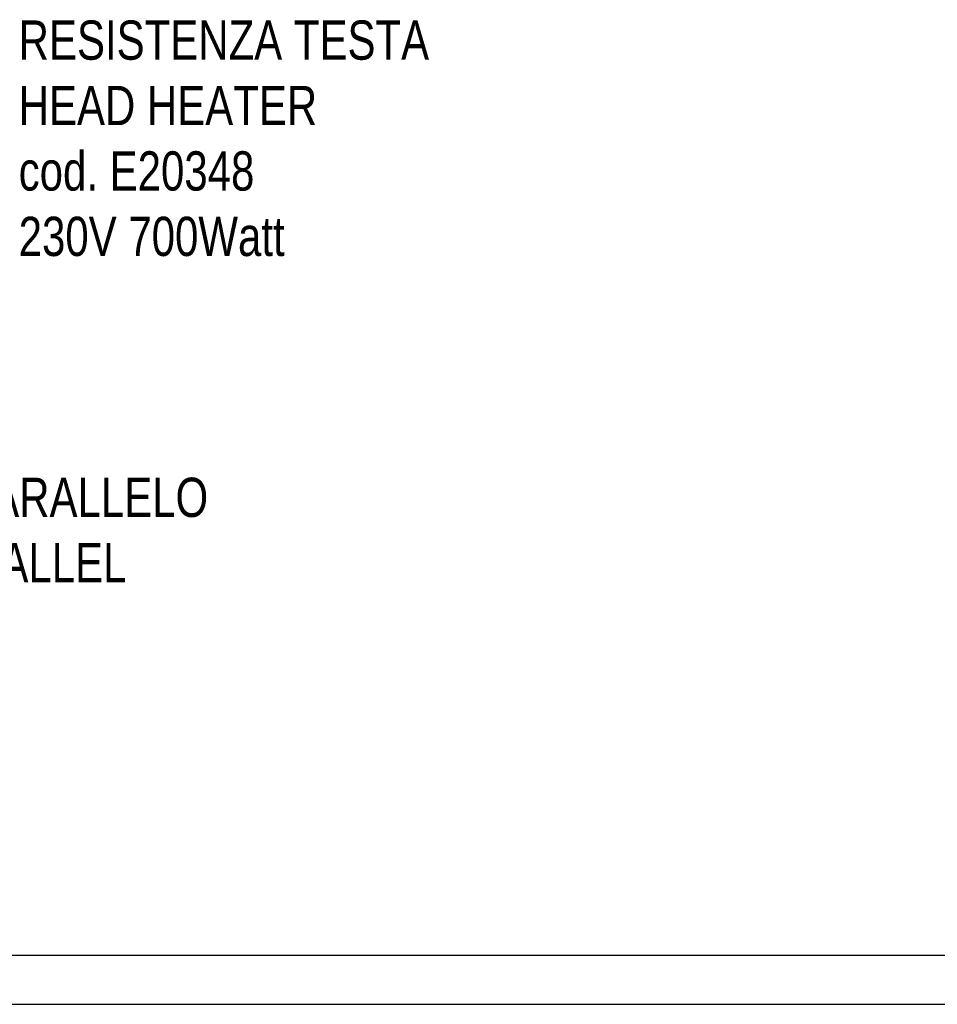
# Model space of a CAD drawing. Extents: x 0 to 1189, y 0 to 841.
# Tile 8 of 80: x 150 to 243, y 0 to 100. Entities that reach past the tile are written whole.
import ezdxf

# ---------------------------------------------------------------- set-up
doc = ezdxf.new("R2010")
doc.units = 0
doc.header["$LTSCALE"] = 65.395
doc.layers.get('0').update_dxf_attribs({"linetype": 'CONTINUOUS'})
doc.layers.add('connessioni_resistenze_c0_BL8', color=7, linetype='CONTINUOUS')
doc.styles.get("Standard").update_dxf_attribs({"font": 'txt', "width": 0.8})

# ---------------------------------------------------------------- blocks, each defined once
blk = doc.blocks.new('A0_BL15', base_point=(594.5, 420.5))
at = {"color": 7, "linetype": 'CONTINUOUS'}
for p, q in [((5, 5), (1184, 5)), ((0, 0), (1189, 0))]:
    blk.add_line(p, q, dxfattribs=at)
blk = doc.blocks.new('CONNESSIONI_RESISTENZE_C0_BL8', base_point=(122.51, 182.84))
at = {"layer": 'connessioni_resistenze_c0_BL8', "color": 7, "linetype": 'CONTINUOUS', "char_height": 4, "attachment_point": 1}
for s, insert, width in [('RESISTENZA TESTA\\PHEAD HEATER\\Pcod. E20348\\P230V 700Watt', (149.79, 100.27), 76.5714), ('COLLEGARE IN PARALLELO\\PCONNECT IN PARALLEL', (111.32, 53.67), 100)]:
    blk.add_mtext(s, dxfattribs=dict(at, insert=insert, width=width))

msp = doc.modelspace()

# ---------------------------------------------------------------- linework, layer by layer
at = {"color": 7, "linetype": 'CONTINUOUS'}
msp.add_line((0, 0), (1189, 0), dxfattribs=at)

# ---------------------------------------------------------------- block references
at = {"color": 2, "linetype": 'CONTINUOUS'}
msp.add_blockref('A0_BL15', (594.5, 420.5), dxfattribs=at)
at = {"layer": 'connessioni_resistenze_c0_BL8'}
msp.add_blockref('CONNESSIONI_RESISTENZE_C0_BL8', (122.512, 182.837), dxfattribs=at)

doc.saveas('drawing.dxf')
